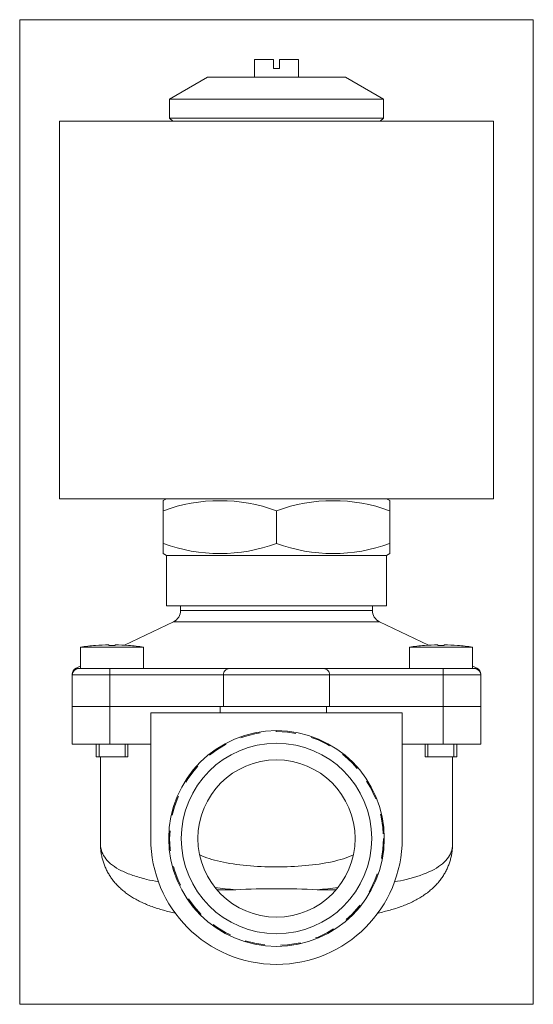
# Model space of a CAD drawing. Extents: x 2.52 to 5.73, y -0.14 to 6.02.
import ezdxf
from ezdxf.xclip import XClip

# ---------------------------------------------------------------- set-up
doc = ezdxf.new("R2010")
doc.units = 0
doc.header["$MEASUREMENT"] = 0
doc.header["$XCLIPFRAME"] = 2
doc.linetypes.add('HIDDEN2', pattern=[0.1875, 0.125, -0.0625])
doc.layers.get('0').update_dxf_attribs({"linetype": 'CONTINUOUS'})
for name, color, linetype in [('CEWKA_25', 7, 'CONTINUOUS'), ('KORPUS_MVPE_25', 7, 'CONTINUOUS'), ('W-008_WKRĘT_M4X1', 7, 'CONTINUOUS'), ('W-036M5X14KRZYŻ_', 7, 'CONTINUOUS'), ('WA_007_01_00_007', 7, 'CONTINUOUS'), ('WA_127_01_00_002', 7, 'CONTINUOUS'), ('WA_127_01_00_003', 7, 'CONTINUOUS')]:
    doc.layers.add(name, color=color, linetype=linetype)

# ---------------------------------------------------------------- blocks, each defined once
blk = doc.blocks.new('SE1')
at = {"layer": 'CEWKA_25', "color": 7, "linetype": 'CONTINUOUS', "lineweight": 0}
for p, q in [((2.7665, 5.3821), (5.4831, 5.3821)), ((2.7665, 5.3821), (2.7665, 3.0199)), ((5.4831, 3.0199), (5.4831, 5.3821)), ((2.7665, 3.0199), (5.4831, 3.0199))]:
    blk.add_line(p, q, dxfattribs=at)
at = {"layer": 'KORPUS_MVPE_25', "color": 7, "linetype": 'CONTINUOUS', "lineweight": 0}
for p, q in [((2.8453, 1.7207), (3.0815, 1.7207)), ((2.8453, 1.4844), (2.8453, 1.7207)), ((3.0815, 1.7207), (3.7727, 1.7207)), ((3.0815, 1.4844), (3.0815, 1.7207)), ((4.9122, 1.6813), (3.3374, 1.6813)), ((3.3374, 1.6813), (3.3374, 0.8939)), ((3.7727, 1.6813), (3.7727, 1.7207)), ((3.7727, 1.7207), (4.1149, 1.7207)), ((4.4373, 1.6813), (4.4373, 1.7207)), ((4.4571, 1.7207), (5.1681, 1.7207)), ((4.9122, 0.8939), (4.9122, 1.6813)), ((5.1681, 1.7207), (5.4043, 1.7207)), ((5.1681, 1.4844), (5.1681, 1.7207)), ((5.4043, 1.4844), (5.4043, 1.7207)), ((2.8453, 1.4844), (3.0815, 1.4844)), ((3.0815, 1.4844), (3.3374, 1.4844)), ((4.9122, 1.4844), (5.1681, 1.4844)), ((5.1681, 1.4844), (5.4043, 1.4844)), ((3.0224, 1.4057), (3.0224, 0.8617)), ((5.2272, 0.8616), (5.2272, 1.4057)), ((3.7515, 0.5732), (3.8701, 0.5732)), ((4.3795, 0.5732), (4.4981, 0.5732))]:
    blk.add_line(p, q, dxfattribs=at)
for radius in [0.675, 0.5963, 0.4921]:
    blk.add_circle((4.1248, 0.8939), radius, dxfattribs=at)
at = {"layer": 'KORPUS_MVPE_25', "color": 7, "linetype": 'HIDDEN2', "lineweight": 0}
blk.add_circle((4.1248, 0.8939), 0.6693, dxfattribs=at)
at = {"layer": 'KORPUS_MVPE_25', "color": 7, "linetype": 'CONTINUOUS', "lineweight": 0}
for centre, radius, start, end in [((4.1248, 0.8939), 0.7874, 180, 360), ((4.1248, -4.3654), 4.9452, 87.04768, 92.95232)]:
    blk.add_arc(centre, radius, start, end, dxfattribs=at)
for points, knots in [([(3.0224, 0.8615), (3.0224, 0.8601), (3.0225, 0.8586), (3.0234, 0.8243), (3.0346, 0.7934), (3.0785, 0.7382), (3.1107, 0.714), (3.175, 0.6821), (3.1993, 0.6721), (3.2522, 0.6541), (3.2808, 0.6459), (3.3351, 0.6328), (3.3599, 0.6275), (3.386, 0.6227)], [0.4944472, 0.4944472, 0.4944472, 0.4944472, 0.5, 0.5, 0.625, 0.625, 0.75, 0.75, 0.8125, 0.8125, 0.875, 0.875, 0.9224425, 0.9224425, 0.9224425, 0.9224425]), ([(3.0227, 0.8618), (3.0227, 0.8559), (3.0226, 0.8423), (3.0246, 0.818), (3.0286, 0.791), (3.0347, 0.7646), (3.0426, 0.7389), (3.0523, 0.7139), (3.0638, 0.6897), (3.0771, 0.6664), (3.092, 0.644), (3.1086, 0.6225), (3.1269, 0.6019), (3.1468, 0.5822), (3.1684, 0.5635), (3.1918, 0.5458), (3.2167, 0.5291), (3.2435, 0.5134), (3.2725, 0.4983), (3.3036, 0.4841), (3.3367, 0.4709), (3.3715, 0.4587), (3.4074, 0.4476), (3.4441, 0.4378), (3.4723, 0.4311), (3.4881, 0.4277), (3.4913, 0.427)], [0, 0, 0, 0, 0.0195957, 0.0534405, 0.0862279, 0.1187008, 0.1509506, 0.1830926, 0.2152072, 0.2474078, 0.2798099, 0.312529, 0.3456782, 0.3793654, 0.4136869, 0.4487183, 0.4844235, 0.5214895, 0.5603057, 0.6006477, 0.6420841, 0.6840342, 0.7257814, 0.7669118, 0.8071888, 0.8172879, 0.8172879, 0.8172879, 0.8172879]), ([(4.7582, 0.427), (4.7592, 0.4272), (4.7729, 0.4302), (4.7992, 0.4362), (4.8364, 0.446), (4.8729, 0.4569), (4.9087, 0.4692), (4.9432, 0.4828), (4.9759, 0.4976), (5.0067, 0.5137), (5.0358, 0.531), (5.0629, 0.5496), (5.088, 0.5692), (5.1108, 0.5898), (5.1315, 0.6113), (5.15, 0.6335), (5.1664, 0.6564), (5.1806, 0.6797), (5.1929, 0.7037), (5.2033, 0.7284), (5.2119, 0.7537), (5.2186, 0.7795), (5.2235, 0.8057), (5.2263, 0.8319), (5.2274, 0.8512), (5.2271, 0.8605), (5.2271, 0.8616)], [0.1826878, 0.1826878, 0.1826878, 0.1826878, 0.1857318, 0.2263392, 0.2677052, 0.3097952, 0.3524968, 0.3955485, 0.4372267, 0.4785161, 0.5192828, 0.5590978, 0.5976643, 0.6348593, 0.6707063, 0.705322, 0.7388671, 0.7712689, 0.8033501, 0.8355065, 0.8675107, 0.8994712, 0.9315117, 0.9637744, 0.9964061, 1, 1, 1, 1]), ([(4.8633, 0.6226), (4.8894, 0.6275), (4.9143, 0.6327), (4.9995, 0.6533), (5.0532, 0.6714), (5.1388, 0.7139), (5.1712, 0.7382), (5.2153, 0.7939), (5.2263, 0.8242), (5.2272, 0.8587), (5.2272, 0.8601), (5.2272, 0.8615)], [0.0774161, 0.0774161, 0.0774161, 0.0774161, 0.125, 0.125, 0.25, 0.25, 0.375, 0.375, 0.5, 0.5, 0.5052377, 0.5052377, 0.5052377, 0.5052377]), ([(3.6439, 0.7911), (3.6808, 0.7742), (3.7241, 0.7605), (3.824, 0.7382), (3.8792, 0.7301), (3.9984, 0.7193), (4.0597, 0.7167), (4.2467, 0.7165), (4.3707, 0.7264), (4.5229, 0.7596), (4.5685, 0.774), (4.6065, 0.7915)], [0.314876, 0.314876, 0.314876, 0.314876, 0.375, 0.375, 0.4375, 0.4375, 0.5, 0.5, 0.625, 0.625, 0.687107, 0.687107, 0.687107, 0.687107])]:
    blk.add_open_spline(points, degree=3, knots=knots, dxfattribs=at)
for points in [[(3.8701, 0.5732), (3.8248, 0.577), (3.7811, 0.582), (3.7397, 0.5882)], [(4.5095, 0.5881), (4.4683, 0.582), (4.4247, 0.577), (4.3795, 0.5732)]]:
    blk.add_open_spline(points, degree=3, dxfattribs=at)
at = {"layer": 'W-008_WKRĘT_M4X1', "color": 7, "linetype": 'CONTINUOUS', "lineweight": 0}
for p, q in [((3.987, 5.7679), (3.987, 5.6577)), ((3.987, 5.7679), (4.1051, 5.7679)), ((4.1051, 5.7679), (4.1051, 5.7128)), ((4.1445, 5.7679), (4.2626, 5.7679)), ((4.1445, 5.7128), (4.1445, 5.7679)), ((4.2626, 5.6577), (4.2626, 5.7679)), ((4.1051, 5.7128), (4.1445, 5.7128))]:
    blk.add_line(p, q, dxfattribs=at)
at = {"layer": 'W-036M5X14KRZYŻ_', "color": 7, "linetype": 'CONTINUOUS', "lineweight": 0}
for p, q in [((2.9923, 2.1023), (2.9904, 2.1023)), ((3.0751, 2.1023), (3.0751, 2.1062)), ((3.1145, 2.1023), (3.0751, 2.1023)), ((3.1145, 2.1062), (3.1145, 2.1023)), ((3.1972, 2.1023), (3.1991, 2.1023)), ((5.0524, 2.1023), (5.0505, 2.1023)), ((5.1352, 2.1023), (5.1352, 2.1062)), ((5.1745, 2.1023), (5.1352, 2.1023)), ((5.1745, 2.1062), (5.1745, 2.1023)), ((5.2573, 2.1023), (5.2592, 2.1023)), ((2.8979, 2.0915), (3.2916, 2.0915)), ((2.8979, 2.0915), (2.8979, 1.9569)), ((3.2916, 1.9569), (3.2916, 2.0915)), ((4.958, 2.0915), (5.3517, 2.0915)), ((4.958, 2.0915), (4.958, 1.9569)), ((5.3517, 1.9569), (5.3517, 2.0915)), ((2.9963, 1.4844), (2.9963, 1.4057)), ((3.1932, 1.4057), (3.1932, 1.4844)), ((5.0564, 1.4844), (5.0564, 1.4057)), ((5.2533, 1.4057), (5.2533, 1.4844)), ((2.9963, 1.4057), (3.1932, 1.4057)), ((5.0564, 1.4057), (5.2533, 1.4057))]:
    blk.add_line(p, q, dxfattribs=at)
at = {"layer": 'W-036M5X14KRZYŻ_', "color": 7, "linetype": 'HIDDEN2', "lineweight": 0}
for p, q in [((3.0134, 1.4057), (3.0134, 1.4844)), ((3.1761, 1.4057), (3.1761, 1.4844)), ((5.0735, 1.4057), (5.0735, 1.4844)), ((5.2362, 1.4057), (5.2362, 1.4844))]:
    blk.add_line(p, q, dxfattribs=at)
at = {"layer": 'W-036M5X14KRZYŻ_', "color": 7, "linetype": 'CONTINUOUS', "lineweight": 0}
for centre, radius, start, end in [((3.0948, 0.805), 1.3015, 94.59795, 98.69946), ((3.0948, 0.805), 1.3013, 90.86674, 94.51571), ((3.0948, 0.805), 1.3013, 85.48429, 89.13326), ((3.0948, 0.805), 1.3015, 81.30054, 85.40205), ((5.1548, 0.805), 1.3015, 94.59795, 98.69946), ((5.1548, 0.805), 1.3013, 90.86674, 94.51571), ((5.1548, 0.805), 1.3013, 85.48429, 89.13326), ((5.1548, 0.805), 1.3015, 81.30054, 85.40205)]:
    blk.add_arc(centre, radius, start, end, dxfattribs=at)
at = {"layer": 'WA_007_01_00_007', "color": 7, "linetype": 'CONTINUOUS', "lineweight": 0}
for p, q in [((3.6917, 5.6577), (3.4555, 5.5213)), ((3.6917, 5.6577), (4.5579, 5.6577)), ((4.7941, 5.5213), (4.5579, 5.6577)), ((3.4555, 5.5213), (4.7941, 5.5213)), ((3.4555, 5.5213), (3.4555, 5.4018)), ((4.7941, 5.4018), (4.7941, 5.5213)), ((4.7941, 5.4018), (3.4555, 5.4018)), ((3.4555, 5.4018), (3.4752, 5.3821)), ((4.7744, 5.3821), (4.7941, 5.4018))]:
    blk.add_line(p, q, dxfattribs=at)
at = {"layer": 'WA_127_01_00_002', "color": 7, "linetype": 'CONTINUOUS', "lineweight": 0}
for p, q in [((3.5244, 2.3506), (3.5244, 2.3215)), ((4.7252, 2.3215), (4.7252, 2.3506)), ((4.7252, 2.3215), (3.5244, 2.3215)), ((3.4796, 2.2504), (3.173, 2.104)), ((3.4796, 2.2504), (4.77, 2.2504)), ((5.0766, 2.104), (4.77, 2.2504)), ((2.8979, 1.9726), (2.865, 1.9569)), ((5.3847, 1.9569), (5.3517, 1.9726)), ((3.0815, 1.9175), (2.8453, 1.9175)), ((2.8453, 1.7207), (2.8453, 1.9175)), ((2.8847, 1.9569), (2.865, 1.9569)), ((2.8847, 1.9569), (3.0815, 1.9569)), ((3.0815, 1.9569), (3.8295, 1.9569)), ((3.0815, 1.9569), (3.0815, 1.9175)), ((3.7925, 1.9175), (3.0815, 1.9175)), ((3.0815, 1.7207), (3.0815, 1.9175)), ((4.4571, 1.9175), (3.7925, 1.9175)), ((3.7925, 1.7207), (3.7925, 1.9175)), ((3.8295, 1.9569), (4.4201, 1.9569)), ((4.4201, 1.9569), (5.1681, 1.9569)), ((5.1681, 1.9175), (4.4571, 1.9175)), ((4.4571, 1.7207), (4.4571, 1.9175)), ((5.1681, 1.9569), (5.1681, 1.9175)), ((5.1681, 1.9569), (5.365, 1.9569)), ((5.4043, 1.9175), (5.1681, 1.9175)), ((5.1681, 1.7207), (5.1681, 1.9175)), ((5.365, 1.9569), (5.3847, 1.9569)), ((5.4043, 1.7207), (5.4043, 1.9175)), ((3.0815, 1.7207), (2.8453, 1.7207)), ((3.7727, 1.7207), (3.0815, 1.7207)), ((4.4571, 1.7207), (4.1149, 1.7207)), ((5.1681, 1.7207), (4.4571, 1.7207)), ((5.4043, 1.7207), (5.1681, 1.7207))]:
    blk.add_line(p, q, dxfattribs=at)
for centre, radius, start, end in [((3.4457, 2.3215), 0.0787, 295.5297, 360), ((4.8039, 2.3215), 0.0787, 180, 244.4703), ((2.8847, 1.9228), 0.0394, 119.53239, 180.01214), ((2.8847, 1.9175), 0.0394, 90, 180), ((3.83, 1.9193), 0.0376, 90.7384, 182.74546), ((4.4196, 1.9193), 0.0376, 357.25454, 89.2616), ((5.365, 1.9175), 0.0394, 0, 90), ((5.365, 1.9228), 0.0394, 359.98786, 60.46178)]:
    blk.add_arc(centre, radius, start, end, dxfattribs=at)
at = {"layer": 'WA_127_01_00_003', "color": 7, "linetype": 'CONTINUOUS', "lineweight": 0}
for p, q in [((3.4358, 3.0199), (3.4161, 3.0085)), ((4.8335, 3.0085), (4.8138, 3.0199)), ((3.4161, 2.9452), (3.4161, 3.0085)), ((4.8335, 2.9452), (4.8335, 3.0085)), ((3.4161, 2.7402), (3.4161, 2.9452)), ((4.1248, 2.7402), (4.1248, 2.9452)), ((4.8335, 2.7402), (4.8335, 2.9452)), ((3.4161, 2.7402), (3.4161, 2.6769)), ((4.8335, 2.7402), (4.8335, 2.6769)), ((3.4161, 2.6769), (3.4358, 2.6655)), ((3.4358, 2.6655), (4.8138, 2.6655)), ((3.4358, 2.6655), (3.4358, 2.3506)), ((4.8138, 2.6655), (4.8335, 2.6769)), ((4.8138, 2.3506), (4.8138, 2.6655)), ((3.4358, 2.3506), (4.8138, 2.3506))]:
    blk.add_line(p, q, dxfattribs=at)
for centre, start, end in [((3.7705, 1.9774), 69.8917, 110.1083), ((4.4791, 1.9774), 69.8917, 110.1083), ((3.7705, 3.708), 249.8917, 290.1083), ((4.4791, 3.708), 249.8917, 290.1083)]:
    blk.add_arc(centre, 1.0306, start, end, dxfattribs=at)

msp = doc.modelspace()

# ---------------------------------------------------------------- block references
at = {"color": 0, "lineweight": 0}
ref = msp.add_blockref('SE1', (0, 0), dxfattribs=at)
XClip(ref).set_block_clipping_path([(2.516539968, -0.1435096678), (5.733075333, 6.0179078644)])
ref.dxf.unprotected_set("ltscale", 0)

doc.saveas('drawing.dxf')
